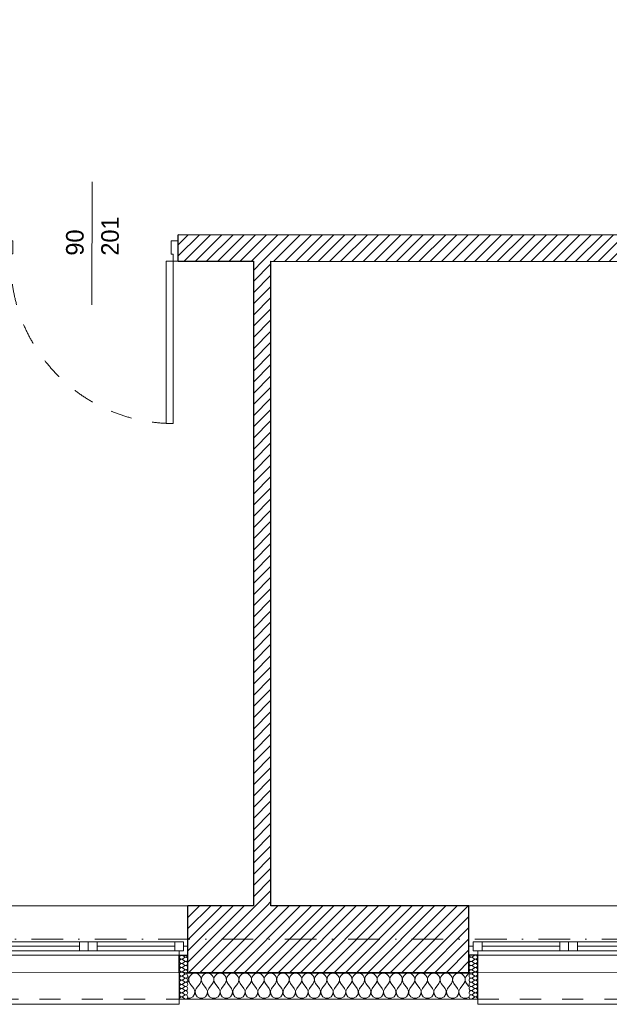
# Model space of a CAD drawing. Header units: millimetres. Extents: x -140780 to 266886, y -104422 to 233759.
# Tile 52 of 104: x 214932 to 218283, y 106825 to 112426. Entities that reach past the tile are written whole.
import ezdxf
from ezdxf.enums import TextEntityAlignment as Align

# ---------------------------------------------------------------- set-up
doc = ezdxf.new("R2010")
doc.units = ezdxf.units.MM
doc.header["$MEASUREMENT"] = 0
doc.linetypes.add('Kropki i Kreski', pattern=[360, 180, -90, 0, -90])
doc.linetypes.add('Przerywana', pattern=[240, 120, -120])
for name, color, linetype in [('Drzwi ArchiCAD', 7, 'Continuous'), ('Konstrukcja - Siatki mod', 7, 'Continuous'), ('KR_INW', 7, 'Continuous'), ('NAPIS_SODON', 7, 'Continuous'), ('Okna ArchiCADa', 7, 'Continuous'), ('Znaczniki drzwi ArchiCADa', 7, 'Continuous')]:
    doc.layers.add(name, color=color, linetype=linetype)
for name, color, linetype, lineweight in [('Drzwi ArchiCAD_Nr_pióra__1', 7, 'Continuous', 13), ('Drzwi ArchiCAD_Nr_pióra__27', 7, 'Continuous', 25), ('KR_INW_Nr_pióra__101', 252, 'Continuous', 5), ('KR_INW_Nr_pióra__27', 7, 'Continuous', 25), ('KR_INW_Nr_pióra__47', 7, 'Continuous', 15), ('NAPIS_SODON_Nr_pióra__1', 7, 'Continuous', 13), ('Okna ArchiCADa_Nr_pióra__1', 7, 'Continuous', 13), ('Okna ArchiCADa_Nr_pióra__27', 7, 'Continuous', 25), ('Znaczniki drzwi ArchiCADa_Nr_pióra__7', 7, 'Continuous', 13)]:
    doc.layers.add(name, color=color, linetype=linetype, lineweight=lineweight)
for name, color, linetype, lineweight, true_color in [('Konstrukcja - Siatki mod_Nr_pióra__48', 7, 'Continuous', 15, 0xa80f02), ('KR_INW_Nr_pióra__102', 7, 'Continuous', 5, 0xcccccc), ('Znaczniki drzwi ArchiCADa_Nr_pióra__20', 7, 'Continuous', 13, 0xb00000)]:
    doc.layers.add(name, color=color, linetype=linetype, lineweight=lineweight, true_color=true_color)
doc.styles.add('GENERATED_STYLE_1', font='txt')
pattern_1 = [(45, (0, 0), (-31.819804, 31.819804), [])]

# ---------------------------------------------------------------- blocks, each defined once
blk = doc.blocks.new('Strop_1', base_point=(179225, 121523.3))
at = {"layer": 'NAPIS_SODON_Nr_pióra__1', "linetype": 'Continuous', "flags": 128}
blk.add_lwpolyline([(179225, 121523.3), (179225.9, 107003.8), (250898.3, 107008.3), (250897.4, 121527.8)], close=True, dxfattribs=at)
blk = doc.blocks.new('*X167')
at = {"layer": 'KR_INW_Nr_pióra__102', "linetype": 'Continuous'}
for p, q in [((215902.2, 106989.9), (215896.6, 106981.8)), ((215909.8, 106996.2), (215902.2, 106989.9)), ((215918.8, 107000.2), (215909.8, 106996.2)), ((215928.6, 107001.6), (215918.8, 107000.2)), ((215938.3, 107000.2), (215928.6, 107001.6)), ((215947.3, 106996.2), (215938.3, 107000.2)), ((215954.9, 106989.9), (215947.3, 106996.2)), ((215960.5, 106981.8), (215954.9, 106989.9)), ((215973.6, 106989.9), (215968.1, 106981.8)), ((215981.2, 106996.2), (215973.6, 106989.9)), ((215990.2, 107000.2), (215981.2, 106996.2)), ((216000, 107001.6), (215990.2, 107000.2)), ((216009.8, 107000.2), (216000, 107001.6)), ((216018.8, 106996.2), (216009.8, 107000.2)), ((216026.4, 106989.9), (216018.8, 106996.2)), ((216031.9, 106981.8), (216026.4, 106989.9)), ((216045.1, 106989.9), (216039.5, 106981.8)), ((216052.7, 106996.2), (216045.1, 106989.9)), ((216061.7, 107000.2), (216052.7, 106996.2)), ((216071.4, 107001.6), (216061.7, 107000.2)), ((216081.2, 107000.2), (216071.4, 107001.6)), ((216090.2, 106996.2), (216081.2, 107000.2)), ((216097.8, 106989.9), (216090.2, 106996.2)), ((216103.4, 106981.8), (216097.8, 106989.9)), ((216116.5, 106989.9), (216110.9, 106981.8)), ((216124.1, 106996.2), (216116.5, 106989.9)), ((216133.1, 107000.2), (216124.1, 106996.2)), ((216142.9, 107001.6), (216133.1, 107000.2)), ((216152.6, 107000.2), (216142.9, 107001.6)), ((216161.6, 106996.2), (216152.6, 107000.2)), ((216169.2, 106989.9), (216161.6, 106996.2)), ((216174.8, 106981.8), (216169.2, 106989.9)), ((216187.9, 106989.9), (216182.3, 106981.8)), ((216195.5, 106996.2), (216187.9, 106989.9)), ((216204.5, 107000.2), (216195.5, 106996.2)), ((216214.3, 107001.6), (216204.5, 107000.2)), ((216224, 107000.2), (216214.3, 107001.6)), ((216233.1, 106996.2), (216224, 107000.2)), ((216240.6, 106989.9), (216233.1, 106996.2)), ((216246.2, 106981.8), (216240.6, 106989.9)), ((216259.4, 106989.9), (216253.8, 106981.8)), ((216266.9, 106996.2), (216259.4, 106989.9)), ((216276, 107000.2), (216266.9, 106996.2)), ((216285.7, 107001.6), (216276, 107000.2)), ((216295.5, 107000.2), (216285.7, 107001.6)), ((216304.5, 106996.2), (216295.5, 107000.2)), ((216312.1, 106989.9), (216304.5, 106996.2)), ((216317.7, 106981.8), (216312.1, 106989.9)), ((216330.8, 106989.9), (216325.2, 106981.8)), ((216338.4, 106996.2), (216330.8, 106989.9)), ((216347.4, 107000.2), (216338.4, 106996.2)), ((216357.1, 107001.6), (216347.4, 107000.2)), ((216366.9, 107000.2), (216357.1, 107001.6)), ((216375.9, 106996.2), (216366.9, 107000.2)), ((216383.5, 106989.9), (216375.9, 106996.2)), ((216389.1, 106981.8), (216383.5, 106989.9)), ((216402.2, 106989.9), (216396.6, 106981.8)), ((216409.8, 106996.2), (216402.2, 106989.9)), ((216418.8, 107000.2), (216409.8, 106996.2)), ((216428.6, 107001.6), (216418.8, 107000.2)), ((216438.3, 107000.2), (216428.6, 107001.6)), ((216447.3, 106996.2), (216438.3, 107000.2)), ((216454.9, 106989.9), (216447.3, 106996.2)), ((216460.5, 106981.8), (216454.9, 106989.9)), ((216473.6, 106989.9), (216468.1, 106981.8)), ((216481.2, 106996.2), (216473.6, 106989.9)), ((216490.2, 107000.2), (216481.2, 106996.2)), ((216500, 107001.6), (216490.2, 107000.2)), ((216509.8, 107000.2), (216500, 107001.6)), ((216518.8, 106996.2), (216509.8, 107000.2)), ((216526.4, 106989.9), (216518.8, 106996.2)), ((216531.9, 106981.8), (216526.4, 106989.9)), ((216545.1, 106989.9), (216539.5, 106981.8)), ((216552.7, 106996.2), (216545.1, 106989.9)), ((216561.7, 107000.2), (216552.7, 106996.2)), ((216571.4, 107001.6), (216561.7, 107000.2)), ((216581.2, 107000.2), (216571.4, 107001.6)), ((216590.2, 106996.2), (216581.2, 107000.2)), ((216597.8, 106989.9), (216590.2, 106996.2)), ((216603.4, 106981.8), (216597.8, 106989.9)), ((216616.5, 106989.9), (216610.9, 106981.8)), ((216624.1, 106996.2), (216616.5, 106989.9)), ((216633.1, 107000.2), (216624.1, 106996.2)), ((216642.9, 107001.6), (216633.1, 107000.2)), ((216652.6, 107000.2), (216642.9, 107001.6)), ((216661.6, 106996.2), (216652.6, 107000.2)), ((216669.2, 106989.9), (216661.6, 106996.2)), ((216674.8, 106981.8), (216669.2, 106989.9)), ((216687.9, 106989.9), (216682.3, 106981.8)), ((216695.5, 106996.2), (216687.9, 106989.9)), ((216704.5, 107000.2), (216695.5, 106996.2)), ((216714.3, 107001.6), (216704.5, 107000.2)), ((216724, 107000.2), (216714.3, 107001.6)), ((216733.1, 106996.2), (216724, 107000.2)), ((216740.6, 106989.9), (216733.1, 106996.2)), ((216746.2, 106981.8), (216740.6, 106989.9)), ((216759.4, 106989.9), (216753.8, 106981.8)), ((216766.9, 106996.2), (216759.4, 106989.9)), ((216776, 107000.2), (216766.9, 106996.2)), ((216785.7, 107001.6), (216776, 107000.2)), ((216795.5, 107000.2), (216785.7, 107001.6)), ((216804.5, 106996.2), (216795.5, 107000.2)), ((216812.1, 106989.9), (216804.5, 106996.2)), ((216817.7, 106981.8), (216812.1, 106989.9)), ((216830.8, 106989.9), (216825.2, 106981.8)), ((216838.4, 106996.2), (216830.8, 106989.9)), ((216847.4, 107000.2), (216838.4, 106996.2)), ((216857.1, 107001.6), (216847.4, 107000.2)), ((216866.9, 107000.2), (216857.1, 107001.6)), ((216875.9, 106996.2), (216866.9, 107000.2)), ((216883.5, 106989.9), (216875.9, 106996.2)), ((216889.1, 106981.8), (216883.5, 106989.9)), ((216902.2, 106989.9), (216896.6, 106981.8)), ((216909.8, 106996.2), (216902.2, 106989.9)), ((216918.8, 107000.2), (216909.8, 106996.2)), ((216928.6, 107001.6), (216918.8, 107000.2)), ((216938.3, 107000.2), (216928.6, 107001.6)), ((216947.3, 106996.2), (216938.3, 107000.2)), ((216954.9, 106989.9), (216947.3, 106996.2)), ((216960.5, 106981.8), (216954.9, 106989.9)), ((216973.6, 106989.9), (216968.1, 106981.8)), ((216981.2, 106996.2), (216973.6, 106989.9)), ((216990.2, 107000.2), (216981.2, 106996.2)), ((217000, 107001.6), (216990.2, 107000.2)), ((217009.8, 107000.2), (217000, 107001.6)), ((217018.8, 106996.2), (217009.8, 107000.2)), ((217026.4, 106989.9), (217018.8, 106996.2)), ((217031.9, 106981.8), (217026.4, 106989.9)), ((217045.1, 106989.9), (217039.5, 106981.8)), ((217052.7, 106996.2), (217045.1, 106989.9)), ((217061.7, 107000.2), (217052.7, 106996.2)), ((217071.4, 107001.6), (217061.7, 107000.2)), ((217081.2, 107000.2), (217071.4, 107001.6)), ((217090.2, 106996.2), (217081.2, 107000.2)), ((217097.8, 106989.9), (217090.2, 106996.2)), ((217103.4, 106981.8), (217097.8, 106989.9)), ((217116.5, 106989.9), (217110.9, 106981.8)), ((217124.1, 106996.2), (217116.5, 106989.9)), ((217133.1, 107000.2), (217124.1, 106996.2)), ((217142.9, 107001.6), (217133.1, 107000.2)), ((217152.6, 107000.2), (217142.9, 107001.6)), ((217161.6, 106996.2), (217152.6, 107000.2)), ((217169.2, 106989.9), (217161.6, 106996.2)), ((217174.8, 106981.8), (217169.2, 106989.9)), ((217187.9, 106989.9), (217182.3, 106981.8)), ((217195.5, 106996.2), (217187.9, 106989.9)), ((217204.5, 107000.2), (217195.5, 106996.2)), ((217214.3, 107001.6), (217204.5, 107000.2)), ((217224, 107000.2), (217214.3, 107001.6)), ((217233.1, 106996.2), (217224, 107000.2)), ((217240.6, 106989.9), (217233.1, 106996.2)), ((217246.2, 106981.8), (217240.6, 106989.9)), ((217259.4, 106989.9), (217253.8, 106981.8)), ((217266.9, 106996.2), (217259.4, 106989.9)), ((217276, 107000.2), (217266.9, 106996.2)), ((217285.7, 107001.6), (217276, 107000.2)), ((217295.5, 107000.2), (217285.7, 107001.6)), ((217304.5, 106996.2), (217295.5, 107000.2)), ((217312.1, 106989.9), (217304.5, 106996.2)), ((217317.7, 106981.8), (217312.1, 106989.9)), ((217330.8, 106989.9), (217325.2, 106981.8)), ((217338.4, 106996.2), (217330.8, 106989.9)), ((217347.4, 107000.2), (217338.4, 106996.2)), ((217357.1, 107001.6), (217347.4, 107000.2)), ((217366.9, 107000.2), (217357.1, 107001.6)), ((217375.9, 106996.2), (217366.9, 107000.2)), ((217383.5, 106989.9), (217375.9, 106996.2)), ((217389.1, 106981.8), (217383.5, 106989.9)), ((217402.2, 106989.9), (217396.6, 106981.8)), ((217409.8, 106996.2), (217402.2, 106989.9)), ((217418.8, 107000.2), (217409.8, 106996.2)), ((217428.6, 107001.6), (217418.8, 107000.2)), ((217438.3, 107000.2), (217428.6, 107001.6)), ((217447.3, 106996.2), (217438.3, 107000.2)), ((217454.9, 106989.9), (217447.3, 106996.2)), ((217460.5, 106981.8), (217454.9, 106989.9)), ((217473.6, 106989.9), (217468.1, 106981.8)), ((217481.2, 106996.2), (217473.6, 106989.9)), ((217485.4, 106998.1), (217481.2, 106996.2)), ((215889.1, 106981.8), (215888.6, 106982.6)), ((215888.6, 106949.6), (215890.5, 106953.1)), ((215892.2, 106972.5), (215889.1, 106981.8)), ((215890.5, 106953.1), (215892.7, 106962.6)), ((215892.7, 106962.6), (215892.2, 106972.5)), ((215893.5, 106972.5), (215893, 106962.6)), ((215893, 106962.6), (215895.2, 106953.1)), ((215896.6, 106981.8), (215893.5, 106972.5)), ((215895.2, 106953.1), (215900, 106944.4)), ((215921.4, 106915.9), (215900, 106944.4)), ((215935.7, 106915.9), (215957.1, 106944.4)), ((215957.1, 106944.4), (215961.9, 106953.1)), ((215963.7, 106972.5), (215960.5, 106981.8)), ((215961.9, 106953.1), (215964.1, 106962.6)), ((215964.1, 106962.6), (215963.7, 106972.5)), ((215964.9, 106972.5), (215964.4, 106962.6)), ((215964.4, 106962.6), (215966.7, 106953.1)), ((215968.1, 106981.8), (215964.9, 106972.5)), ((215966.7, 106953.1), (215971.4, 106944.4)), ((215992.9, 106915.9), (215971.4, 106944.4)), ((216007.1, 106915.9), (216028.6, 106944.4)), ((216028.6, 106944.4), (216033.3, 106953.1)), ((216035.1, 106972.5), (216031.9, 106981.8)), ((216033.3, 106953.1), (216035.6, 106962.6)), ((216035.6, 106962.6), (216035.1, 106972.5)), ((216036.3, 106972.5), (216035.9, 106962.6)), ((216035.9, 106962.6), (216038.1, 106953.1)), ((216039.5, 106981.8), (216036.3, 106972.5)), ((216038.1, 106953.1), (216042.9, 106944.4)), ((216064.3, 106915.9), (216042.9, 106944.4)), ((216078.6, 106915.9), (216100, 106944.4)), ((216100, 106944.4), (216104.8, 106953.1)), ((216106.5, 106972.5), (216103.4, 106981.8)), ((216104.8, 106953.1), (216107, 106962.6)), ((216107, 106962.6), (216106.5, 106972.5)), ((216107.8, 106972.5), (216107.3, 106962.6)), ((216107.3, 106962.6), (216109.5, 106953.1)), ((216110.9, 106981.8), (216107.8, 106972.5)), ((216109.5, 106953.1), (216114.3, 106944.4)), ((216135.7, 106915.9), (216114.3, 106944.4)), ((216150, 106915.9), (216171.4, 106944.4)), ((216171.4, 106944.4), (216176.2, 106953.1)), ((216177.9, 106972.5), (216174.8, 106981.8)), ((216176.2, 106953.1), (216178.4, 106962.6)), ((216178.4, 106962.6), (216177.9, 106972.5)), ((216179.2, 106972.5), (216178.7, 106962.6)), ((216178.7, 106962.6), (216180.9, 106953.1)), ((216182.3, 106981.8), (216179.2, 106972.5)), ((216180.9, 106953.1), (216185.7, 106944.4)), ((216207.1, 106915.9), (216185.7, 106944.4)), ((216221.4, 106915.9), (216242.9, 106944.4)), ((216242.9, 106944.4), (216247.6, 106953.1)), ((216249.4, 106972.5), (216246.2, 106981.8)), ((216247.6, 106953.1), (216249.9, 106962.6)), ((216249.9, 106962.6), (216249.4, 106972.5)), ((216250.6, 106972.5), (216250.1, 106962.6)), ((216250.1, 106962.6), (216252.4, 106953.1)), ((216253.8, 106981.8), (216250.6, 106972.5)), ((216252.4, 106953.1), (216257.1, 106944.4)), ((216278.6, 106915.9), (216257.1, 106944.4)), ((216292.9, 106915.9), (216314.3, 106944.4)), ((216314.3, 106944.4), (216319.1, 106953.1)), ((216320.8, 106972.5), (216317.7, 106981.8)), ((216319.1, 106953.1), (216321.3, 106962.6)), ((216321.3, 106962.6), (216320.8, 106972.5)), ((216322.1, 106972.5), (216321.6, 106962.6)), ((216321.6, 106962.6), (216323.8, 106953.1)), ((216325.2, 106981.8), (216322.1, 106972.5)), ((216323.8, 106953.1), (216328.6, 106944.4)), ((216350, 106915.9), (216328.6, 106944.4)), ((216364.3, 106915.9), (216385.7, 106944.4)), ((216385.7, 106944.4), (216390.5, 106953.1)), ((216392.2, 106972.5), (216389.1, 106981.8)), ((216390.5, 106953.1), (216392.7, 106962.6)), ((216392.7, 106962.6), (216392.2, 106972.5)), ((216393.5, 106972.5), (216393, 106962.6)), ((216393, 106962.6), (216395.2, 106953.1)), ((216396.6, 106981.8), (216393.5, 106972.5)), ((216395.2, 106953.1), (216400, 106944.4)), ((216421.4, 106915.9), (216400, 106944.4)), ((216435.7, 106915.9), (216457.1, 106944.4)), ((216457.1, 106944.4), (216461.9, 106953.1)), ((216463.7, 106972.5), (216460.5, 106981.8)), ((216461.9, 106953.1), (216464.1, 106962.6)), ((216464.1, 106962.6), (216463.7, 106972.5)), ((216464.9, 106972.5), (216464.4, 106962.6)), ((216464.4, 106962.6), (216466.7, 106953.1)), ((216468.1, 106981.8), (216464.9, 106972.5)), ((216466.7, 106953.1), (216471.4, 106944.4)), ((216492.9, 106915.9), (216471.4, 106944.4)), ((216507.1, 106915.9), (216528.6, 106944.4)), ((216528.6, 106944.4), (216533.3, 106953.1)), ((216535.1, 106972.5), (216531.9, 106981.8)), ((216533.3, 106953.1), (216535.6, 106962.6)), ((216535.6, 106962.6), (216535.1, 106972.5)), ((216536.3, 106972.5), (216535.9, 106962.6)), ((216535.9, 106962.6), (216538.1, 106953.1)), ((216539.5, 106981.8), (216536.3, 106972.5)), ((216538.1, 106953.1), (216542.9, 106944.4)), ((216564.3, 106915.9), (216542.9, 106944.4)), ((216578.6, 106915.9), (216600, 106944.4)), ((216600, 106944.4), (216604.8, 106953.1)), ((216606.5, 106972.5), (216603.4, 106981.8)), ((216604.8, 106953.1), (216607, 106962.6)), ((216607, 106962.6), (216606.5, 106972.5)), ((216607.8, 106972.5), (216607.3, 106962.6)), ((216607.3, 106962.6), (216609.5, 106953.1)), ((216610.9, 106981.8), (216607.8, 106972.5)), ((216609.5, 106953.1), (216614.3, 106944.4)), ((216635.7, 106915.9), (216614.3, 106944.4)), ((216650, 106915.9), (216671.4, 106944.4)), ((216671.4, 106944.4), (216676.2, 106953.1)), ((216677.9, 106972.5), (216674.8, 106981.8)), ((216676.2, 106953.1), (216678.4, 106962.6)), ((216678.4, 106962.6), (216677.9, 106972.5)), ((216679.2, 106972.5), (216678.7, 106962.6)), ((216678.7, 106962.6), (216680.9, 106953.1)), ((216682.3, 106981.8), (216679.2, 106972.5)), ((216680.9, 106953.1), (216685.7, 106944.4)), ((216707.1, 106915.9), (216685.7, 106944.4)), ((216721.4, 106915.9), (216742.9, 106944.4)), ((216742.9, 106944.4), (216747.6, 106953.1)), ((216749.4, 106972.5), (216746.2, 106981.8)), ((216747.6, 106953.1), (216749.9, 106962.6)), ((216749.9, 106962.6), (216749.4, 106972.5)), ((216750.6, 106972.5), (216750.1, 106962.6)), ((216750.1, 106962.6), (216752.4, 106953.1)), ((216753.8, 106981.8), (216750.6, 106972.5)), ((216752.4, 106953.1), (216757.1, 106944.4)), ((216778.6, 106915.9), (216757.1, 106944.4)), ((216792.9, 106915.9), (216814.3, 106944.4)), ((216814.3, 106944.4), (216819.1, 106953.1)), ((216820.8, 106972.5), (216817.7, 106981.8)), ((216819.1, 106953.1), (216821.3, 106962.6)), ((216821.3, 106962.6), (216820.8, 106972.5)), ((216822.1, 106972.5), (216821.6, 106962.6)), ((216821.6, 106962.6), (216823.8, 106953.1)), ((216825.2, 106981.8), (216822.1, 106972.5)), ((216823.8, 106953.1), (216828.6, 106944.4)), ((216850, 106915.9), (216828.6, 106944.4)), ((216864.3, 106915.9), (216885.7, 106944.4)), ((216885.7, 106944.4), (216890.5, 106953.1)), ((216892.2, 106972.5), (216889.1, 106981.8)), ((216890.5, 106953.1), (216892.7, 106962.6)), ((216892.7, 106962.6), (216892.2, 106972.5)), ((216893.5, 106972.5), (216893, 106962.6)), ((216893, 106962.6), (216895.2, 106953.1)), ((216896.6, 106981.8), (216893.5, 106972.5)), ((216895.2, 106953.1), (216900, 106944.4)), ((216921.4, 106915.9), (216900, 106944.4)), ((216935.7, 106915.9), (216957.1, 106944.4)), ((216957.1, 106944.4), (216961.9, 106953.1)), ((216963.7, 106972.5), (216960.5, 106981.8)), ((216961.9, 106953.1), (216964.1, 106962.6)), ((216964.1, 106962.6), (216963.7, 106972.5)), ((216964.9, 106972.5), (216964.4, 106962.6)), ((216964.4, 106962.6), (216966.7, 106953.1)), ((216968.1, 106981.8), (216964.9, 106972.5)), ((216966.7, 106953.1), (216971.4, 106944.4)), ((216992.9, 106915.9), (216971.4, 106944.4)), ((217007.1, 106915.9), (217028.6, 106944.4)), ((217028.6, 106944.4), (217033.3, 106953.1)), ((217035.1, 106972.5), (217031.9, 106981.8)), ((217033.3, 106953.1), (217035.6, 106962.6)), ((217035.6, 106962.6), (217035.1, 106972.5)), ((217036.3, 106972.5), (217035.9, 106962.6)), ((217035.9, 106962.6), (217038.1, 106953.1)), ((217039.5, 106981.8), (217036.3, 106972.5)), ((217038.1, 106953.1), (217042.9, 106944.4)), ((217064.3, 106915.9), (217042.9, 106944.4)), ((217078.6, 106915.9), (217100, 106944.4)), ((217100, 106944.4), (217104.8, 106953.1)), ((217106.5, 106972.5), (217103.4, 106981.8)), ((217104.8, 106953.1), (217107, 106962.6)), ((217107, 106962.6), (217106.5, 106972.5)), ((217107.8, 106972.5), (217107.3, 106962.6)), ((217107.3, 106962.6), (217109.5, 106953.1)), ((217110.9, 106981.8), (217107.8, 106972.5)), ((217109.5, 106953.1), (217114.3, 106944.4)), ((217135.7, 106915.9), (217114.3, 106944.4)), ((217150, 106915.9), (217171.4, 106944.4)), ((217171.4, 106944.4), (217176.2, 106953.1)), ((217177.9, 106972.5), (217174.8, 106981.8)), ((217176.2, 106953.1), (217178.4, 106962.6)), ((217178.4, 106962.6), (217177.9, 106972.5)), ((217179.2, 106972.5), (217178.7, 106962.6)), ((217178.7, 106962.6), (217180.9, 106953.1)), ((217182.3, 106981.8), (217179.2, 106972.5)), ((217180.9, 106953.1), (217185.7, 106944.4)), ((217207.1, 106915.9), (217185.7, 106944.4)), ((217221.4, 106915.9), (217242.9, 106944.4)), ((217242.9, 106944.4), (217247.6, 106953.1)), ((217249.4, 106972.5), (217246.2, 106981.8)), ((217247.6, 106953.1), (217249.9, 106962.6)), ((217249.9, 106962.6), (217249.4, 106972.5)), ((217250.6, 106972.5), (217250.1, 106962.6)), ((217250.1, 106962.6), (217252.4, 106953.1)), ((217253.8, 106981.8), (217250.6, 106972.5)), ((217252.4, 106953.1), (217257.1, 106944.4)), ((217278.6, 106915.9), (217257.1, 106944.4)), ((217292.9, 106915.9), (217314.3, 106944.4)), ((217314.3, 106944.4), (217319.1, 106953.1)), ((217320.8, 106972.5), (217317.7, 106981.8)), ((217319.1, 106953.1), (217321.3, 106962.6)), ((217321.3, 106962.6), (217320.8, 106972.5)), ((217322.1, 106972.5), (217321.6, 106962.6)), ((217321.6, 106962.6), (217323.8, 106953.1)), ((217325.2, 106981.8), (217322.1, 106972.5)), ((217323.8, 106953.1), (217328.6, 106944.4)), ((217350, 106915.9), (217328.6, 106944.4)), ((217364.3, 106915.9), (217385.7, 106944.4)), ((217385.7, 106944.4), (217390.5, 106953.1)), ((217392.2, 106972.5), (217389.1, 106981.8)), ((217390.5, 106953.1), (217392.7, 106962.6)), ((217392.7, 106962.6), (217392.2, 106972.5)), ((217393.5, 106972.5), (217393, 106962.6)), ((217393, 106962.6), (217395.2, 106953.1)), ((217396.6, 106981.8), (217393.5, 106972.5)), ((217395.2, 106953.1), (217400, 106944.4)), ((217421.4, 106915.9), (217400, 106944.4)), ((217435.7, 106915.9), (217457.1, 106944.4)), ((217457.1, 106944.4), (217461.9, 106953.1)), ((217463.7, 106972.5), (217460.5, 106981.8)), ((217461.9, 106953.1), (217464.1, 106962.6)), ((217464.1, 106962.6), (217463.7, 106972.5)), ((217464.9, 106972.5), (217464.4, 106962.6)), ((217464.4, 106962.6), (217466.7, 106953.1)), ((217468.1, 106981.8), (217464.9, 106972.5)), ((217466.7, 106953.1), (217471.4, 106944.4)), ((217485.4, 106925.8), (217471.4, 106944.4)), ((215916.9, 106868), (215926.5, 106882.5)), ((215928.2, 106899.8), (215921.4, 106915.9)), ((215926.5, 106882.5), (215928.2, 106899.8)), ((215935.7, 106915.9), (215929, 106899.8)), ((215929, 106899.8), (215930.6, 106882.5)), ((215930.6, 106882.5), (215940.3, 106868)), ((215988.3, 106868), (215997.9, 106882.5)), ((215999.6, 106899.8), (215992.9, 106915.9)), ((215997.9, 106882.5), (215999.6, 106899.8)), ((216007.1, 106915.9), (216000.4, 106899.8)), ((216000.4, 106899.8), (216002.1, 106882.5)), ((216002.1, 106882.5), (216011.7, 106868)), ((216059.7, 106868), (216069.4, 106882.5)), ((216071, 106899.8), (216064.3, 106915.9)), ((216069.4, 106882.5), (216071, 106899.8)), ((216078.6, 106915.9), (216071.8, 106899.8)), ((216071.8, 106899.8), (216073.5, 106882.5)), ((216073.5, 106882.5), (216083.1, 106868)), ((216131.2, 106868), (216140.8, 106882.5)), ((216142.4, 106899.8), (216135.7, 106915.9)), ((216140.8, 106882.5), (216142.4, 106899.8)), ((216150, 106915.9), (216143.3, 106899.8)), ((216143.3, 106899.8), (216144.9, 106882.5)), ((216144.9, 106882.5), (216154.5, 106868)), ((216202.6, 106868), (216212.2, 106882.5)), ((216213.9, 106899.8), (216207.1, 106915.9)), ((216212.2, 106882.5), (216213.9, 106899.8)), ((216221.4, 106915.9), (216214.7, 106899.8)), ((216214.7, 106899.8), (216216.3, 106882.5)), ((216216.3, 106882.5), (216226, 106868)), ((216274, 106868), (216283.7, 106882.5)), ((216285.3, 106899.8), (216278.6, 106915.9)), ((216283.7, 106882.5), (216285.3, 106899.8)), ((216292.9, 106915.9), (216286.1, 106899.8)), ((216286.1, 106899.8), (216287.8, 106882.5)), ((216287.8, 106882.5), (216297.4, 106868)), ((216345.5, 106868), (216355.1, 106882.5)), ((216356.7, 106899.8), (216350, 106915.9)), ((216355.1, 106882.5), (216356.7, 106899.8)), ((216364.3, 106915.9), (216357.6, 106899.8)), ((216357.6, 106899.8), (216359.2, 106882.5)), ((216359.2, 106882.5), (216368.8, 106868)), ((216416.9, 106868), (216426.5, 106882.5)), ((216428.2, 106899.8), (216421.4, 106915.9)), ((216426.5, 106882.5), (216428.2, 106899.8)), ((216435.7, 106915.9), (216429, 106899.8)), ((216429, 106899.8), (216430.6, 106882.5)), ((216430.6, 106882.5), (216440.3, 106868)), ((216488.3, 106868), (216497.9, 106882.5)), ((216499.6, 106899.8), (216492.9, 106915.9)), ((216497.9, 106882.5), (216499.6, 106899.8)), ((216507.1, 106915.9), (216500.4, 106899.8)), ((216500.4, 106899.8), (216502.1, 106882.5)), ((216502.1, 106882.5), (216511.7, 106868)), ((216559.7, 106868), (216569.4, 106882.5)), ((216571, 106899.8), (216564.3, 106915.9)), ((216569.4, 106882.5), (216571, 106899.8)), ((216578.6, 106915.9), (216571.8, 106899.8)), ((216571.8, 106899.8), (216573.5, 106882.5)), ((216573.5, 106882.5), (216583.1, 106868)), ((216631.2, 106868), (216640.8, 106882.5)), ((216642.4, 106899.8), (216635.7, 106915.9)), ((216640.8, 106882.5), (216642.4, 106899.8)), ((216650, 106915.9), (216643.3, 106899.8)), ((216643.3, 106899.8), (216644.9, 106882.5)), ((216644.9, 106882.5), (216654.5, 106868)), ((216702.6, 106868), (216712.2, 106882.5)), ((216713.9, 106899.8), (216707.1, 106915.9)), ((216712.2, 106882.5), (216713.9, 106899.8)), ((216721.4, 106915.9), (216714.7, 106899.8)), ((216714.7, 106899.8), (216716.3, 106882.5)), ((216716.3, 106882.5), (216726, 106868)), ((216774, 106868), (216783.7, 106882.5)), ((216785.3, 106899.8), (216778.6, 106915.9)), ((216783.7, 106882.5), (216785.3, 106899.8)), ((216792.9, 106915.9), (216786.1, 106899.8)), ((216786.1, 106899.8), (216787.8, 106882.5)), ((216787.8, 106882.5), (216797.4, 106868)), ((216845.5, 106868), (216855.1, 106882.5)), ((216856.7, 106899.8), (216850, 106915.9)), ((216855.1, 106882.5), (216856.7, 106899.8)), ((216864.3, 106915.9), (216857.6, 106899.8)), ((216857.6, 106899.8), (216859.2, 106882.5)), ((216859.2, 106882.5), (216868.8, 106868)), ((216916.9, 106868), (216926.5, 106882.5)), ((216928.2, 106899.8), (216921.4, 106915.9)), ((216926.5, 106882.5), (216928.2, 106899.8)), ((216935.7, 106915.9), (216929, 106899.8)), ((216929, 106899.8), (216930.6, 106882.5)), ((216930.6, 106882.5), (216940.3, 106868)), ((216988.3, 106868), (216997.9, 106882.5)), ((216999.6, 106899.8), (216992.9, 106915.9)), ((216997.9, 106882.5), (216999.6, 106899.8)), ((217007.1, 106915.9), (217000.4, 106899.8)), ((217000.4, 106899.8), (217002.1, 106882.5)), ((217002.1, 106882.5), (217011.7, 106868)), ((217059.7, 106868), (217069.4, 106882.5)), ((217071, 106899.8), (217064.3, 106915.9)), ((217069.4, 106882.5), (217071, 106899.8)), ((217078.6, 106915.9), (217071.8, 106899.8)), ((217071.8, 106899.8), (217073.5, 106882.5)), ((217073.5, 106882.5), (217083.1, 106868)), ((217131.2, 106868), (217140.8, 106882.5)), ((217142.4, 106899.8), (217135.7, 106915.9)), ((217140.8, 106882.5), (217142.4, 106899.8)), ((217150, 106915.9), (217143.3, 106899.8)), ((217143.3, 106899.8), (217144.9, 106882.5)), ((217144.9, 106882.5), (217154.5, 106868)), ((217202.6, 106868), (217212.2, 106882.5)), ((217213.9, 106899.8), (217207.1, 106915.9)), ((217212.2, 106882.5), (217213.9, 106899.8)), ((217221.4, 106915.9), (217214.7, 106899.8)), ((217214.7, 106899.8), (217216.3, 106882.5)), ((217216.3, 106882.5), (217226, 106868)), ((217274, 106868), (217283.7, 106882.5)), ((217285.3, 106899.8), (217278.6, 106915.9)), ((217283.7, 106882.5), (217285.3, 106899.8)), ((217292.9, 106915.9), (217286.1, 106899.8)), ((217286.1, 106899.8), (217287.8, 106882.5)), ((217287.8, 106882.5), (217297.4, 106868)), ((217345.5, 106868), (217355.1, 106882.5)), ((217356.7, 106899.8), (217350, 106915.9)), ((217355.1, 106882.5), (217356.7, 106899.8)), ((217364.3, 106915.9), (217357.6, 106899.8)), ((217357.6, 106899.8), (217359.2, 106882.5)), ((217359.2, 106882.5), (217368.8, 106868)), ((217416.9, 106868), (217426.5, 106882.5)), ((217428.2, 106899.8), (217421.4, 106915.9)), ((217426.5, 106882.5), (217428.2, 106899.8)), ((217435.7, 106915.9), (217429, 106899.8)), ((217429, 106899.8), (217430.6, 106882.5)), ((217430.6, 106882.5), (217440.3, 106868)), ((215888.6, 106859.8), (215901.6, 106859.8)), ((215901.6, 106859.8), (215916.9, 106868)), ((215940.3, 106868), (215955.6, 106859.8)), ((215955.6, 106859.8), (215973, 106859.8)), ((215973, 106859.8), (215988.3, 106868)), ((216011.7, 106868), (216027, 106859.8)), ((216027, 106859.8), (216044.4, 106859.8)), ((216044.4, 106859.8), (216059.7, 106868)), ((216083.1, 106868), (216098.4, 106859.8)), ((216098.4, 106859.8), (216115.8, 106859.8)), ((216115.8, 106859.8), (216131.2, 106868)), ((216154.5, 106868), (216169.9, 106859.8)), ((216169.9, 106859.8), (216187.3, 106859.8)), ((216187.3, 106859.8), (216202.6, 106868)), ((216226, 106868), (216241.3, 106859.8)), ((216241.3, 106859.8), (216258.7, 106859.8)), ((216258.7, 106859.8), (216274, 106868)), ((216297.4, 106868), (216312.7, 106859.8)), ((216312.7, 106859.8), (216330.1, 106859.8)), ((216330.1, 106859.8), (216345.5, 106868)), ((216368.8, 106868), (216384.2, 106859.8)), ((216384.2, 106859.8), (216401.6, 106859.8)), ((216401.6, 106859.8), (216416.9, 106868)), ((216440.3, 106868), (216455.6, 106859.8)), ((216455.6, 106859.8), (216473, 106859.8)), ((216473, 106859.8), (216488.3, 106868)), ((216511.7, 106868), (216527, 106859.8)), ((216527, 106859.8), (216544.4, 106859.8)), ((216544.4, 106859.8), (216559.7, 106868)), ((216583.1, 106868), (216598.4, 106859.8)), ((216598.4, 106859.8), (216615.8, 106859.8)), ((216615.8, 106859.8), (216631.2, 106868)), ((216654.5, 106868), (216669.9, 106859.8)), ((216669.9, 106859.8), (216687.3, 106859.8)), ((216687.3, 106859.8), (216702.6, 106868)), ((216726, 106868), (216741.3, 106859.8)), ((216741.3, 106859.8), (216758.7, 106859.8)), ((216758.7, 106859.8), (216774, 106868)), ((216797.4, 106868), (216812.7, 106859.8)), ((216812.7, 106859.8), (216830.1, 106859.8)), ((216830.1, 106859.8), (216845.5, 106868)), ((216868.8, 106868), (216884.2, 106859.8)), ((216884.2, 106859.8), (216901.6, 106859.8)), ((216901.6, 106859.8), (216916.9, 106868)), ((216940.3, 106868), (216955.6, 106859.8)), ((216955.6, 106859.8), (216973, 106859.8)), ((216973, 106859.8), (216988.3, 106868)), ((217011.7, 106868), (217027, 106859.8)), ((217027, 106859.8), (217044.4, 106859.8)), ((217044.4, 106859.8), (217059.7, 106868)), ((217083.1, 106868), (217098.4, 106859.8)), ((217098.4, 106859.8), (217115.8, 106859.8)), ((217115.8, 106859.8), (217131.2, 106868)), ((217154.5, 106868), (217169.9, 106859.8)), ((217169.9, 106859.8), (217187.3, 106859.8)), ((217187.3, 106859.8), (217202.6, 106868)), ((217226, 106868), (217241.3, 106859.8)), ((217241.3, 106859.8), (217258.7, 106859.8)), ((217258.7, 106859.8), (217274, 106868)), ((217297.4, 106868), (217312.7, 106859.8)), ((217312.7, 106859.8), (217330.1, 106859.8)), ((217330.1, 106859.8), (217345.5, 106868)), ((217368.8, 106868), (217384.2, 106859.8)), ((217384.2, 106859.8), (217401.6, 106859.8)), ((217401.6, 106859.8), (217416.9, 106868)), ((217440.3, 106868), (217455.6, 106859.8)), ((217455.6, 106859.8), (217473, 106859.8)), ((217473, 106859.8), (217485.4, 106866.4))]:
    blk.add_line(p, q, dxfattribs=at)
blk = doc.blocks.new('*X207')
at = {"layer": 'KR_INW_Nr_pióra__102', "linetype": 'Continuous'}
for p, q in [((215868.4, 107095.6), (215858.8, 107102.8)), ((215868.4, 107090.9), (215858.8, 107083.7)), ((215868.4, 107071.8), (215858.8, 107079)), ((215868.4, 107067), (215858.8, 107059.9)), ((215868.4, 107048), (215858.8, 107055.1)), ((215868.4, 107043.2), (215858.8, 107036.1)), ((215868.4, 107024.2), (215858.8, 107031.3)), ((215868.4, 107019.4), (215858.8, 107012.3)), ((215868.4, 107000.4), (215858.8, 107007.5)), ((215868.4, 106995.6), (215858.8, 106988.5)), ((215868.4, 106976.6), (215858.8, 106983.7)), ((215868.4, 106971.8), (215858.8, 106964.7)), ((215868.4, 106952.8), (215858.8, 106959.9)), ((215868.4, 106948), (215858.8, 106940.9)), ((215868.4, 106929), (215858.8, 106936.1)), ((215868.4, 106924.2), (215858.8, 106917)), ((215868.4, 106905.1), (215858.8, 106912.3)), ((215868.4, 106900.4), (215858.8, 106893.2)), ((215868.4, 106881.3), (215858.8, 106888.5)), ((215868.4, 106876.6), (215858.8, 106869.4)), ((215868.4, 106857.5), (215858.8, 106864.7))]:
    blk.add_line(p, q, dxfattribs=at)
for centre, start, end in [((215851.7, 107093.2), 53.1301, 180), ((215875.5, 107105.1), 233.1301, 0), ((215851.7, 107093.2), 180, 306.8699), ((215851.7, 107069.4), 53.1301, 180), ((215851.7, 107069.4), 180, 306.8699), ((215851.7, 107045.6), 53.1301, 180), ((215851.7, 107045.6), 180, 306.8699), ((215875.5, 107081.3), 233.1301, 126.8699), ((215875.5, 107057.5), 233.1301, 126.8699), ((215875.5, 107033.7), 233.1301, 126.8699), ((215851.7, 107021.8), 53.1301, 180), ((215851.7, 107021.8), 180, 306.8699), ((215851.7, 106998), 53.1301, 180), ((215851.7, 106998), 180, 306.8699), ((215851.7, 106974.2), 53.1301, 180), ((215875.5, 107009.9), 233.1301, 126.8699), ((215875.5, 106986.1), 233.1301, 126.8699), ((215851.7, 106974.2), 180, 306.8699), ((215851.7, 106950.4), 53.1301, 180), ((215851.7, 106950.4), 180, 306.8699), ((215851.7, 106926.6), 53.1301, 180), ((215875.5, 106962.3), 233.1301, 126.8699), ((215875.5, 106938.5), 233.1301, 126.8699), ((215851.7, 106926.6), 180, 306.8699), ((215851.7, 106902.8), 53.1301, 180), ((215851.7, 106902.8), 180, 306.8699), ((215851.7, 106879), 53.1301, 180), ((215851.7, 106879), 180, 306.8699), ((215875.5, 106914.7), 233.1301, 126.8699), ((215875.5, 106890.9), 233.1301, 126.8699), ((215875.5, 106867), 233.1301, 126.8699), ((215851.7, 106855.1), 53.1301, 180)]:
    blk.add_arc(centre, 11.9, start, end, dxfattribs=at)
blk = doc.blocks.new('*X208')
at = {"layer": 'KR_INW_Nr_pióra__102', "linetype": 'Continuous'}
for p, q in [((217505.6, 107095.6), (217515.1, 107102.8)), ((217505.6, 107090.9), (217515.1, 107083.7)), ((217505.6, 107071.8), (217515.1, 107079)), ((217505.6, 107067), (217515.1, 107059.9)), ((217505.6, 107048), (217515.1, 107055.1)), ((217505.6, 107043.2), (217515.1, 107036.1)), ((217505.6, 107024.2), (217515.1, 107031.3)), ((217505.6, 107019.4), (217515.1, 107012.3)), ((217505.6, 107000.4), (217515.1, 107007.5)), ((217505.6, 106995.6), (217515.1, 106988.5)), ((217505.6, 106976.6), (217515.1, 106983.7)), ((217505.6, 106971.8), (217515.1, 106964.7)), ((217505.6, 106952.8), (217515.1, 106959.9)), ((217505.6, 106948), (217515.1, 106940.9)), ((217505.6, 106929), (217515.1, 106936.1)), ((217505.6, 106924.2), (217515.1, 106917)), ((217505.6, 106905.1), (217515.1, 106912.3)), ((217505.6, 106900.4), (217515.1, 106893.2)), ((217505.6, 106881.3), (217515.1, 106888.5)), ((217505.6, 106876.6), (217515.1, 106869.4)), ((217505.6, 106857.5), (217515.1, 106864.7))]:
    blk.add_line(p, q, dxfattribs=at)
for centre, start, end in [((217498.5, 107105.1), 180, 306.8699), ((217522.3, 107093.2), 0, 126.8699), ((217498.5, 107081.3), 53.1301, 306.8699), ((217498.5, 107057.5), 53.1301, 306.8699), ((217498.5, 107033.7), 53.1301, 306.8699), ((217522.3, 107093.2), 233.1301, 0), ((217522.3, 107069.4), 0, 126.8699), ((217522.3, 107069.4), 233.1301, 0), ((217522.3, 107045.6), 0, 126.8699), ((217522.3, 107045.6), 233.1301, 0), ((217498.5, 107009.9), 53.1301, 306.8699), ((217498.5, 106986.1), 53.1301, 306.8699), ((217522.3, 107021.8), 0, 126.8699), ((217522.3, 107021.8), 233.1301, 0), ((217522.3, 106998), 0, 126.8699), ((217522.3, 106998), 233.1301, 0), ((217522.3, 106974.2), 0, 126.8699), ((217498.5, 106962.3), 53.1301, 306.8699), ((217498.5, 106938.5), 53.1301, 306.8699), ((217522.3, 106974.2), 233.1301, 0), ((217522.3, 106950.4), 0, 126.8699), ((217522.3, 106950.4), 233.1301, 0), ((217522.3, 106926.6), 0, 126.8699), ((217498.5, 106914.7), 53.1301, 306.8699), ((217498.5, 106890.9), 53.1301, 306.8699), ((217498.5, 106867), 53.1301, 306.8699), ((217522.3, 106926.6), 233.1301, 0), ((217522.3, 106902.8), 0, 126.8699), ((217522.3, 106902.8), 233.1301, 0), ((217522.3, 106879), 0, 126.8699), ((217522.3, 106879), 233.1301, 0), ((217522.3, 106855.1), 0, 126.8699)]:
    blk.add_arc(centre, 11.9, start, end, dxfattribs=at)
blk = doc.blocks.new('Okno dwuskrzydłowe 19_5')
at = {"layer": 'Okna ArchiCADa_Nr_pióra__1', "linetype": 'Continuous'}
for p, q in [((-566.8, 230), (566.8, 230)), ((-566.8, 0), (-541.8, 0)), ((-541.8, 25), (-491.8, 25)), ((-541.8, -25), (-541.8, 25)), ((-541.8, 0), (-541.8, -25)), ((-491.8, 25), (-50, 25)), ((-491.8, 25), (-491.8, -25)), ((-491.8, 25), (-50, 25)), ((-491.8, 0), (-50, 0)), ((-50, -25), (-50, 25)), ((-50, 25), (0, 25)), ((0, 25), (0, -25)), ((0, 25), (50, 25)), ((0, -25), (0, 25)), ((50, 25), (491.8, 25)), ((50, 25), (50, -25)), ((50, 25), (491.8, 25)), ((50, 0), (491.8, 0)), ((491.8, -25), (491.8, 25)), ((491.8, 25), (541.8, 25)), ((541.8, 25), (541.8, -25)), ((541.8, -25), (541.8, 0)), ((541.8, 0), (566.8, 0)), ((-516.8, -50), (-566.8, -50)), ((-541.8, -25), (-516.8, -25)), ((-491.8, -25), (-541.8, -25)), ((-516.8, -25), (-516.8, -50)), ((0, -50), (-516.8, -50)), ((-50, -25), (-491.8, -25)), ((0, -25), (-50, -25)), ((50, -25), (0, -25)), ((516.8, -50), (0, -50)), ((491.8, -25), (50, -25)), ((541.8, -25), (491.8, -25)), ((516.8, -50), (516.8, -25)), ((516.8, -25), (541.8, -25)), ((566.8, -50), (516.8, -50)), ((-516.8, -300), (-516.8, -330)), ((-516.8, -330), (516.8, -330)), ((516.8, -330), (516.8, -300))]:
    blk.add_line(p, q, dxfattribs=at)
at = {"layer": 'Okna ArchiCADa_Nr_pióra__1', "linetype": 'Przerywana'}
blk.add_line((-516.8, -300), (516.8, -300), dxfattribs=at)
at = {"layer": 'Okna ArchiCADa_Nr_pióra__27', "linetype": 'Continuous'}
for p, q in [((-566.8, -50), (-566.8, 0)), ((566.8, -50), (566.8, 0)), ((-516.8, -50), (-566.8, -50)), ((516.8, -50), (566.8, -50))]:
    blk.add_line(p, q, dxfattribs=at)
blk = doc.blocks.new('Ściana_3', base_point=(179075.1, 106855.1))
at = {"layer": 'KR_INW_Nr_pióra__101', "linetype": 'Continuous'}
h = blk.add_hatch(dxfattribs=at)
h.set_pattern_fill('Cegła_licówka', color=256, style=0, pattern_type=2)
h.set_pattern_definition(pattern_1)
h.paths.add_polyline_path([(215888.6, 107155.1), (215888.6, 107105.1), (215888.6, 107005.1), (217485.4, 107005.1), (217485.4, 107105.1), (217485.4, 107155.1), (217485.4, 107385.1), (215888.6, 107385.1)])
at = {"layer": 'KR_INW_Nr_pióra__27', "linetype": 'Continuous'}
for p, q in [((215888.6, 107155.1), (215888.6, 107385.1)), ((217485.4, 107155.1), (217485.4, 107385.1)), ((215888.6, 107105.1), (215888.6, 107155.1)), ((217485.4, 107105.1), (217485.4, 107155.1)), ((215838.6, 107005.1), (215838.6, 107105.1)), ((215838.6, 107105.1), (215888.6, 107105.1)), ((215888.6, 107005.1), (215888.6, 107105.1)), ((217485.4, 107005.1), (217485.4, 107105.1)), ((217535.4, 107105.1), (217485.4, 107105.1)), ((217535.4, 107005.1), (217535.4, 107105.1)), ((215888.6, 107005.1), (217485.4, 107005.1))]:
    blk.add_line(p, q, dxfattribs=at)
at = {"layer": 'KR_INW_Nr_pióra__27', "linetype": 'Continuous', "flags": 128}
for points in [[(216260.3, 107385.1), (215888.6, 107385.1)], [(217485.4, 107385.1), (216360.3, 107385.1)]]:
    blk.add_lwpolyline(points, dxfattribs=at)
at = {"layer": 'KR_INW_Nr_pióra__47', "linetype": 'Continuous'}
for p, q in [((215888.6, 107105.1), (215838.6, 107105.1)), ((215838.6, 107105.1), (215838.6, 106855.1)), ((217485.4, 107105.1), (217535.4, 107105.1)), ((217535.4, 107105.1), (217535.4, 106855.1)), ((215838.6, 106855.1), (215838.6, 107005.1)), ((217535.4, 106855.1), (217535.4, 107005.1)), ((215888.6, 106855.1), (215838.6, 106855.1)), ((217485.4, 106855.1), (217535.4, 106855.1))]:
    blk.add_line(p, q, dxfattribs=at)
at = {"layer": 'KR_INW_Nr_pióra__47', "linetype": 'Continuous', "flags": 128}
blk.add_lwpolyline([(215888.6, 106855.1), (217485.4, 106855.1)], dxfattribs=at)
at = {"layer": 'KR_INW'}
for name in ['*X207', '*X208', '*X167']:
    blk.add_blockref(name, (0, 0), dxfattribs=at)
at = {"layer": 'Okna ArchiCADa', "color": 21, "linetype": 'Continuous', "lineweight": 13, "true_color": 0xff9955, "zscale": 1000}
for p in [(215321.8, 107155.1), (218052.1, 107155.1)]:
    blk.add_blockref('Okno dwuskrzydłowe 19_5', p, dxfattribs=at)
blk = doc.blocks.new('Drzwi 19_2')
at = {"layer": 'Drzwi ArchiCAD_Nr_pióra__1', "linetype": 'Continuous'}
for p, q in [((442, 0), (442, 964)), ((442, 964), (482, 964)), ((482, 964), (482, 0)), ((-482, 0), (-510, 0)), ((-510, 0), (-510, -115)), ((-482, -40), (-482, 0)), ((482, 0), (442, 0)), ((510, 0), (482, 0)), ((482, 0), (482, -40)), ((510, -115), (510, 0)), ((-470, -40), (-482, -40)), ((-470, -115), (-470, -40)), ((482, -40), (470, -40)), ((470, -40), (470, -115)), ((-510, -115), (-470, -115)), ((470, -115), (510, -115))]:
    blk.add_line(p, q, dxfattribs=at)
at = {"layer": 'Drzwi ArchiCAD_Nr_pióra__1', "linetype": 'Przerywana'}
blk.add_arc((482, 0), 964, 90, 180, dxfattribs=at)
at = {"layer": 'Drzwi ArchiCAD_Nr_pióra__27', "linetype": 'Continuous'}
for p, q in [((-510, 0), (-510, -115)), ((510, 0), (510, -115))]:
    blk.add_line(p, q, dxfattribs=at)
blk = doc.blocks.new('Znacznik Wym 19_7')
at = {"layer": 'Znaczniki drzwi ArchiCADa_Nr_pióra__20', "linetype": 'Continuous'}
blk.add_line((0, 250), (0, -730), dxfattribs=at)
at = {"layer": 'Znaczniki drzwi ArchiCADa_Nr_pióra__7', "style": 'GENERATED_STYLE_1'}
for tag, rotation, p in [('AC_MarkerText_5', 180, (737.2, 212.9)), ('AC_MarkerText_3', 270, (-182.4, 30.7)), ('AC_MarkerText_2', 270, (17.6, 30.7))]:
    blk.add_attdef(tag, text='', height=100, rotation=rotation, dxfattribs=at).set_placement(p, align=Align.BOTTOM_LEFT)
blk = doc.blocks.new('Ściana_7', base_point=(224463.2, 113397.6))
at = {"layer": 'KR_INW_Nr_pióra__101', "linetype": 'Continuous'}
h = blk.add_hatch(dxfattribs=at)
h.set_pattern_fill('Cegła_licówka', color=256, style=0, pattern_type=2)
h.set_pattern_definition(pattern_1)
h.paths.add_polyline_path([(218212.4, 113397.6), (218212.4, 112967.6), (222269.4, 112967.6), (222269.4, 113082.6), (222269.4, 113397.6)])
h = blk.add_hatch(dxfattribs=at)
h.set_pattern_fill('Cegła_licówka', color=256, style=0, pattern_type=2)
h.set_pattern_definition(pattern_1)
h.paths.add_polyline_path([(224463.2, 113397.6), (223289.4, 113397.6), (223289.4, 113082.6), (223289.4, 112967.6), (224463.2, 112967.6)])
at = {"layer": 'KR_INW_Nr_pióra__27', "linetype": 'Continuous'}
for p, q in [((222269.4, 113082.6), (222269.4, 113397.6)), ((223289.4, 113082.6), (223289.4, 113397.6)), ((222269.4, 112967.6), (222269.4, 113082.6)), ((223289.4, 112967.6), (223289.4, 113082.6))]:
    blk.add_line(p, q, dxfattribs=at)
at = {"layer": 'KR_INW_Nr_pióra__27', "linetype": 'Continuous', "flags": 128}
for points in [[(218956.4, 113397.6), (218212.4, 113397.6)], [(218212.4, 113397.6), (218212.4, 112967.6)], [(222269.4, 113397.6), (219086.4, 113397.6)], [(224463.2, 113397.6), (223289.4, 113397.6)], [(218212.4, 112967.6), (222269.4, 112967.6)], [(223289.4, 112967.6), (224463.2, 112967.6)]]:
    blk.add_lwpolyline(points, dxfattribs=at)
at = {"layer": 'Drzwi ArchiCAD', "linetype": 'Continuous', "xscale": -1, "zscale": 1000, "rotation": 180}
blk.add_blockref('Drzwi 19_2', (222779.4, 112967.6), dxfattribs=at)
at = {"layer": 'Znaczniki drzwi ArchiCADa', "color": 14, "lineweight": 13, "true_color": 0xb00000}
ref = blk.add_blockref('Znacznik Wym 19_7', (222779.4, 112967.6), dxfattribs=dict(at, rotation=180))
ref.add_attrib('AC_MarkerText_2', '94', dxfattribs={"layer": 'Znaczniki drzwi ArchiCADa_Nr_pióra__7', "color": 7, "height": 100, "rotation": 90, "style": 'GENERATED_STYLE_1'}).set_placement((222761.7, 112998.2), align=Align.BOTTOM_LEFT)
ref.add_attrib('AC_MarkerText_3', '201', dxfattribs={"layer": 'Znaczniki drzwi ArchiCADa_Nr_pióra__7', "color": 7, "height": 100, "rotation": 90, "style": 'GENERATED_STYLE_1'}).set_placement((222961.7, 112998.2), align=Align.BOTTOM_LEFT)
ref.add_attrib('AC_MarkerText_5', 'EI30', dxfattribs={"layer": 'Znaczniki drzwi ArchiCADa_Nr_pióra__7', "color": 7, "height": 100, "rotation": 360, "style": 'GENERATED_STYLE_1'}).set_placement((222042.2, 112815.8), align=Align.BOTTOM_LEFT)
blk = doc.blocks.new('Drzwi 19_13')
at = {"layer": 'Drzwi ArchiCAD_Nr_pióra__1', "linetype": 'Continuous'}
for p, q in [((422, 0), (422, 924)), ((422, 924), (462, 924)), ((462, 924), (462, 0)), ((-462, 0), (-490, 0)), ((-490, 0), (-490, -115)), ((-462, -40), (-462, 0)), ((462, 0), (422, 0)), ((490, 0), (462, 0)), ((462, 0), (462, -40)), ((490, -115), (490, 0)), ((-450, -40), (-462, -40)), ((-450, -115), (-450, -40)), ((462, -40), (450, -40)), ((450, -40), (450, -115)), ((-490, -115), (-450, -115)), ((450, -115), (490, -115))]:
    blk.add_line(p, q, dxfattribs=at)
at = {"layer": 'Drzwi ArchiCAD_Nr_pióra__1', "linetype": 'Przerywana'}
blk.add_arc((462, 0), 924, 90, 180, dxfattribs=at)
at = {"layer": 'Drzwi ArchiCAD_Nr_pióra__27', "linetype": 'Continuous'}
for p, q in [((-490, 0), (-490, -115)), ((490, 0), (490, -115))]:
    blk.add_line(p, q, dxfattribs=at)
blk = doc.blocks.new('Znacznik Wym 19_12')
at = {"layer": 'Znaczniki drzwi ArchiCADa_Nr_pióra__20', "linetype": 'Continuous'}
blk.add_line((0, -400), (0, 300), dxfattribs=at)
at = {"layer": 'Znaczniki drzwi ArchiCADa_Nr_pióra__7', "style": 'GENERATED_STYLE_1'}
for tag, rotation, p in [('AC_MarkerText_3', 270, (-182.4, 72.7)), ('AC_MarkerText_2', 270, (17.6, 72.7)), ('AC_MarkerText_5', 180, (-108.8, -133))]:
    blk.add_attdef(tag, text='', height=100, rotation=rotation, dxfattribs=at).set_placement(p, align=Align.BOTTOM_LEFT)
blk = doc.blocks.new('Ściana_34', base_point=(207868.7, 111207.8))
at = {"layer": 'KR_INW_Nr_pióra__101', "linetype": 'Continuous'}
h = blk.add_hatch(dxfattribs=at)
h.set_pattern_fill('Cegła_licówka', color=256, style=0, pattern_type=2)
h.set_pattern_definition(pattern_1)
h.paths.add_polyline_path([(215833.3, 111168.3), (215833.3, 111053.3), (219449.2, 111051.3), (219449.3, 111166.3), (219449.3, 111201.3), (215833.4, 111203.3)])
at = {"layer": 'KR_INW_Nr_pióra__27', "linetype": 'Continuous'}
for p, q in [((215833.3, 111168.3), (215833.4, 111203.3)), ((215833.3, 111053.3), (215833.3, 111168.3))]:
    blk.add_line(p, q, dxfattribs=at)
at = {"layer": 'KR_INW_Nr_pióra__27', "linetype": 'Continuous', "flags": 128}
for points in [[(219449.3, 111201.3), (215833.4, 111203.3)], [(215833.3, 111053.3), (216260.3, 111053.1)], [(216360.3, 111053), (219449.2, 111051.3)]]:
    blk.add_lwpolyline(points, dxfattribs=at)
at = {"layer": 'Drzwi ArchiCAD', "linetype": 'Continuous', "xscale": -1, "zscale": 1000, "rotation": 179.9679760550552}
blk.add_blockref('Drzwi 19_13', (215343.3, 111053.6), dxfattribs=at)
at = {"layer": 'Znaczniki drzwi ArchiCADa', "color": 14, "lineweight": 13, "true_color": 0xb00000}
ref = blk.add_blockref('Znacznik Wym 19_12', (215343.4, 111203.6), dxfattribs=dict(at, rotation=359.9679760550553))
ref.add_attrib('AC_MarkerText_2', '90', dxfattribs={"layer": 'Znaczniki drzwi ArchiCADa_Nr_pióra__7', "color": 7, "height": 100, "rotation": 89.968, "style": 'GENERATED_STYLE_1'}).set_placement((215325.6, 111084.2), align=Align.BOTTOM_LEFT)
ref.add_attrib('AC_MarkerText_3', '201', dxfattribs={"layer": 'Znaczniki drzwi ArchiCADa_Nr_pióra__7', "color": 7, "height": 100, "rotation": 89.968, "style": 'GENERATED_STYLE_1'}).set_placement((215525.6, 111084.1), align=Align.BOTTOM_LEFT)
blk = doc.blocks.new('Ściana_65', base_point=(216360.3, 106855.1))
at = {"layer": 'KR_INW_Nr_pióra__101', "linetype": 'Continuous'}
h = blk.add_hatch(dxfattribs=at)
h.set_pattern_fill('Cegła_licówka', color=256, style=0, pattern_type=2)
h.set_pattern_definition(pattern_1)
h.paths.add_polyline_path([(216360.3, 107385.1), (216360.3, 111053), (216260.3, 111053.1), (216260.3, 107385.1)])
at = {"layer": 'KR_INW_Nr_pióra__27', "linetype": 'Continuous', "flags": 128}
for points in [[(216260.3, 111053.1), (216260.3, 107385.1)], [(216360.3, 107385.1), (216360.3, 111053)]]:
    blk.add_lwpolyline(points, dxfattribs=at)
blk = doc.blocks.new('Standardowy znacznik siatki_10')
at = {"layer": 'Konstrukcja - Siatki mod_Nr_pióra__48', "linetype": 'Kropki i Kreski'}
blk.add_line((1000, 0), (72912, 0), dxfattribs=at)

msp = doc.modelspace()

# ---------------------------------------------------------------- block references
at = {"layer": 'Konstrukcja - Siatki mod', "color": 8, "linetype": 'Continuous', "lineweight": 13, "zscale": 1000}
msp.add_blockref('Standardowy znacznik siatki_10', (177989.3, 107195.1), dxfattribs=at)
at = {"layer": 'KR_INW'}
for name, p in [('Ściana_7', (224463.2, 113397.6)), ('Ściana_34', (207868.7, 111207.8)), ('Ściana_65', (216360.3, 106855.1)), ('Ściana_3', (179075.1, 106855.1))]:
    msp.add_blockref(name, p, dxfattribs=at)
at = {"layer": 'NAPIS_SODON', "linetype": 'Continuous'}
msp.add_blockref('Strop_1', (179225, 121523.3), dxfattribs=at)

doc.saveas('drawing.dxf')
